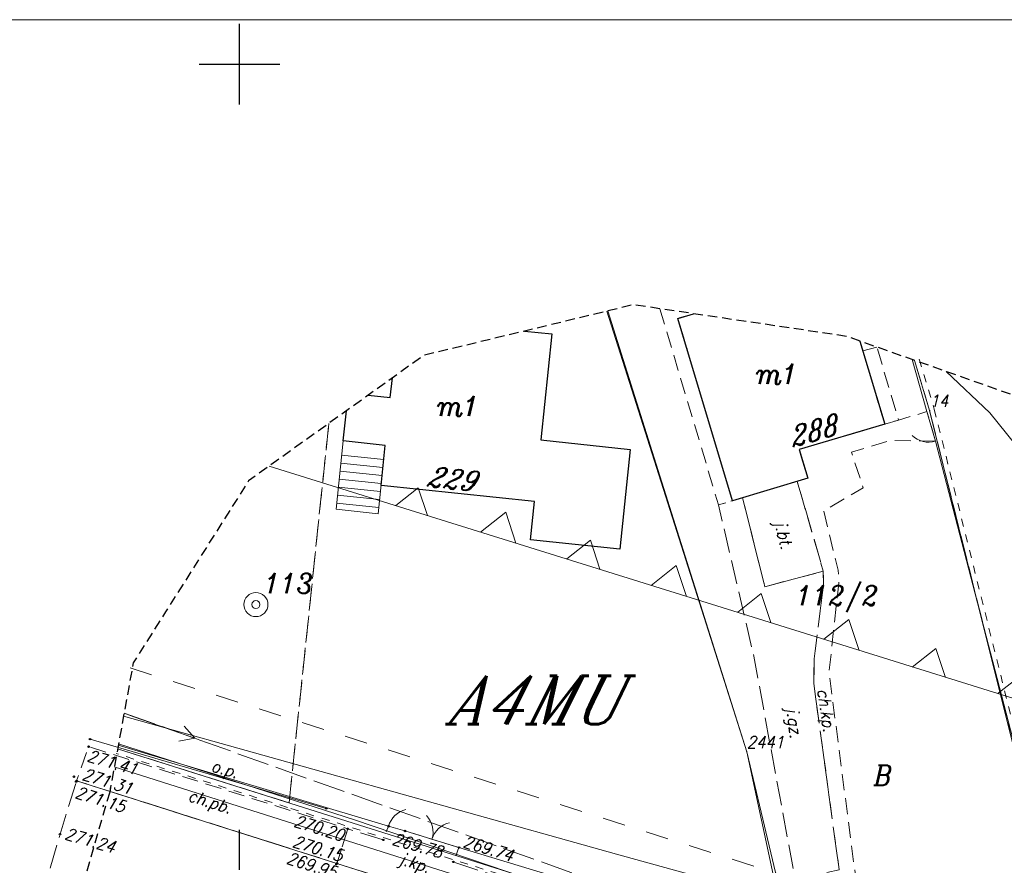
# Model space of a CAD drawing. Header units: metres. Extents: x 7435600 to 7436400, y 5537603 to 5538250.
# Tile 7 of 43: x 7435786 to 7435847, y 5538000 to 5538053. Entities that reach past the tile are written whole.
import ezdxf
from ezdxf.enums import TextEntityAlignment as Align

# ---------------------------------------------------------------- set-up
doc = ezdxf.new("R2010")
doc.units = ezdxf.units.M
doc.header["$MEASUREMENT"] = 0
for name, pattern in [('0.5_0.5', [1, 0.5, -0.5]), ('1.4_1.4', [2.8, 1.4, -1.4]), ('1.5_0.5', [2, 1.5, -0.5]), ('2', [0.9, 0.6, -0.3]), ('218-500', [1, 0.5, -0.5]), ('219-500', [0]), ('3117-500', [0]), ('ktok02-500', [0]), ('ktok04-500', [0]), ('mz1.0_0.5', [1.5, 1, -0.5]), ('mz2.0_0.5', [2.5, 2, -0.5])]:
    doc.linetypes.add(name, pattern=pattern)
doc.layers.get('0').update_dxf_attribs({"color": 2, "linetype": 'CONTINUOUS', "lineweight": 5})
doc.layers.add('!ramka', color=2, linetype='CONTINUOUS', lineweight=0)
for name, color, linetype in [('140-Punkty robocze', 7, 'CONTINUOUS'), ('203-Punkt załamania granicy działki nie stabilizowany', 7, 'CONTINUOUS'), ('203-Punkt załamania granicy działki nie stabilizowany-Atr103', 7, 'CONTINUOUS'), ('203-Punkt załamania granicy działki nie stabilizowany-Atr104', 7, 'CONTINUOUS'), ('210-Oznaczenie użytku', 7, 'CONTINUOUS'), ('211-Nr działki', 7, 'CONTINUOUS'), ('217-Granica konturu klasyfikcyjnego', 7, 'CONTINUOUS'), ('218-Granica użytku', 7, 'CONTINUOUS'), ('218-Granica użytku po granicy działki', 7, 'CONTINUOUS'), ('219-Linia granicy', 7, 'CONTINUOUS'), ('238-Punkt adresowy budynku', 7, 'CONTINUOUS'), ('312-Budynek (powierzchnia)', 7, 'CONTINUOUS'), ('312-Numer ewidencyjny budynku-Atr124', 7, 'CONTINUOUS'), ('352-schody (powierzchnia)', 7, 'CONTINUOUS'), ('403-Punkt określonej wysokości', 7, 'CONTINUOUS'), ('995-Tekst dodatkowy duży', 7, 'CONTINUOUS'), ('brama (linia)', 7, 'CONTINUOUS'), ('brama (linia) - symbol', 7, 'CONTINUOUS'), ('chodnik (powierzchnia)', 7, 'CONTINUOUS'), ('chodnik (powierzchnia)-Atr17', 7, 'CONTINUOUS'), ('furtka (linia)', 7, 'CONTINUOUS'), ('furtka (linia) - symbol', 7, 'CONTINUOUS'), ('inny obiekt przyrodniczy (linia)', 7, 'CONTINUOUS'), ('inny obiekt przyrodniczy (linia)-Atr17', 7, 'CONTINUOUS'), ('jezdnia (powierzchnia)', 7, 'CONTINUOUS'), ('jezdnia (powierzchnia)-Atr17', 7, 'CONTINUOUS'), ('krawężnik (linia)', 7, 'CONTINUOUS'), ('Miejsce błędu lub ostrzeżenia po kontroli', 7, 'CONTINUOUS'), ('Nieprzekraczalna linia zabudowy', 7, 'CONTINUOUS'), ('ogrodzenie trwałe (linia)', 7, 'CONTINUOUS'), ('przewód elektroenergetyczny niskiego napięcia (linia) - symbol', 7, 'CONTINUOUS'), ('przewód kanalizacyjny (linia)', 7, 'CONTINUOUS'), ('przewód telekomunikacyjny (linia)', 7, 'CONTINUOUS'), ('przewód telekomunikacyjny - projektowany lub w budowie (linia) - ob. projektowany', 7, 'CONTINUOUS'), ('przewód wodociągowy (linia)', 7, 'CONTINUOUS'), ('punkt wysokościowy sztuczny', 7, 'CONTINUOUS'), ('punkt wysokościowy sztuczny-Atr2', 7, 'CONTINUOUS'), ('studnia (punkt)', 7, 'CONTINUOUS'), ('Wstawianie ramki sekcyjnej z opisem', 7, 'CONTINUOUS'), ('Zakres', 7, 'CONTINUOUS')]:
    doc.layers.add(name, color=color, linetype=linetype)
doc.styles.get("Standard").update_dxf_attribs({"font": 'italic_1250.shx', "width": 0.75})
doc.linetypes.add('902-500', pattern='A,3.75,0,[1,ksztalty.shx,S=0.5,R=0,X=0,Y=0],3.75', length=7.5)

# ---------------------------------------------------------------- blocks, each defined once
blk = doc.blocks.new('203')
at = {"linetype": 'Continuous', "lineweight": 0}
h = blk.add_hatch(color=0, dxfattribs=at)
edge = h.paths.add_edge_path()
edge.add_arc((0, 0), 0.045, 0, 360)
blk = doc.blocks.new('US13')
at = {"color": 0, "linetype": 'Continuous', "lineweight": 13}
for radius in [0.75, 0.25]:
    blk.add_circle((0, 0), radius, dxfattribs=at)
blk = doc.blocks.new('OK02')
at = {"color": 0, "linetype": 'Continuous', "lineweight": 0}
for centre, start, end in [((-1.5, 0), 0, 60), ((1.5, 0), 120, 180)]:
    blk.add_arc(centre, 1.5, start, end, dxfattribs=at)
blk = doc.blocks.new('OK04')
at = {"color": 0, "linetype": 'Continuous', "lineweight": 0}
blk.add_arc((1.5, 0.001), 1.5, 120, 180, dxfattribs=at)
blk = doc.blocks.new('PE04')
at = {"color": 0, "linetype": 'Continuous', "lineweight": 13}
for p, q in [((0.65, 0), (0, 0)), ((0.65, 0), (1.65, 0)), ((1.65, 0), (2.65, 0)), ((2.65, 0), (3.65, 0)), ((3.65, 0), (4.65, 0)), ((4.65, 0), (3.784, 0.5)), ((4.65, 0), (3.784, -0.5)), ((4.65, 0), (5, 0))]:
    blk.add_line(p, q, dxfattribs=at)
blk = doc.blocks.new('PW02')
at = {"linetype": 'Continuous', "lineweight": 13}
h = blk.add_hatch(color=0, dxfattribs=at)
edge = h.paths.add_edge_path()
edge.add_arc((0, 0), 0.045, 0, 360)
blk = doc.blocks.new('RAMKA500K')
at = {"color": 0}
for p, q in [((200, 47.5), (200, 52.5)), ((197.5, 50), (202.5, 50)), ((200, 0), (200, 2.5))]:
    blk.add_line(p, q, dxfattribs=at)
blk = doc.blocks.new('PIKIETA')
at = {"color": 0}
blk.add_circle((0, 0), 0.045, dxfattribs=at)
blk = doc.blocks.new('801')
at = {"linetype": 'Continuous', "lineweight": 13}
h = blk.add_hatch(color=0, dxfattribs=at)
edge = h.paths.add_edge_path()
edge.add_arc((0, 0), 0.045, 0, 360)

msp = doc.modelspace()

# ---------------------------------------------------------------- linework, layer by layer
at = {"layer": '!ramka', "color": 251, "linetype": 'Continuous', "lineweight": 13}
msp.add_3dface([(7435692.445, 5538052.761), (7436192.445, 5538052.761), (7436192.445, 5537747.761), (7435692.445, 5537747.761)], dxfattribs=at)
at = {"layer": '217-Granica konturu klasyfikcyjnego', "color": 3, "linetype": '1.5_0.5', "lineweight": 13, "flags": 128}
for points in [[(7435841.885, 5538031.62), (7435842.82, 5538028.51)], [(7435842.82, 5538028.51), (7435848.07, 5538007.48)], [(7435803.08, 5538004.17), (7435805.547, 5538027.712)], [(7435792.44, 5538007.52), (7435803.08, 5538004.17)]]:
    msp.add_lwpolyline(points, dxfattribs=at)
at = {"layer": '218-Granica użytku', "color": 3, "linetype": '218-500', "lineweight": 13, "flags": 128}
for points in [[(7435803.08, 5538004.17), (7435805.547, 5538027.712)], [(7435805.547, 5538027.712), (7435803.08, 5538004.17)]]:
    msp.add_lwpolyline(points, dxfattribs=at)
at = {"layer": '218-Granica użytku po granicy działki', "color": 3, "linetype": '0.5_0.5', "lineweight": 13}
for p, q in [((7435842.172, 5538031.706), (7435842.172, 5538031.706)), ((7435842.172, 5538031.706), (7435842.172, 5538031.706)), ((7435842.172, 5538031.706), (7435843.107, 5538028.596)), ((7435843.107, 5538028.596), (7435843.107, 5538028.596)), ((7435843.107, 5538028.596), (7435843.107, 5538028.596)), ((7435843.111, 5538028.583), (7435843.111, 5538028.583)), ((7435843.111, 5538028.583), (7435843.111, 5538028.583)), ((7435843.111, 5538028.583), (7435848.361, 5538007.553)), ((7435802.99, 5538003.884), (7435792.35, 5538007.234)), ((7435792.35, 5538007.234), (7435792.35, 5538007.234)), ((7435792.35, 5538007.234), (7435792.35, 5538007.234)), ((7435834.19, 5537994.044), (7435802.99, 5538003.884)), ((7435802.99, 5538003.884), (7435802.99, 5538003.884)), ((7435802.99, 5538003.884), (7435802.99, 5538003.884)), ((7435802.99, 5538003.884), (7435802.99, 5538003.884)), ((7435802.99, 5538003.884), (7435802.99, 5538003.884))]:
    msp.add_line(p, q, dxfattribs=at)
at = {"layer": '219-Linia granicy', "color": 3, "linetype": '219-500', "lineweight": 13, "flags": 128}
for points in [[(7435831.48, 5538007.33), (7435822.785, 5538034.67)], [(7435842.82, 5538028.51), (7435841.885, 5538031.62)], [(7435848.07, 5538007.48), (7435842.82, 5538028.51)], [(7435792.439, 5538007.516), (7435834.28, 5537994.33)], [(7435831.48, 5538007.33), (7435834.28, 5537994.33)]]:
    msp.add_lwpolyline(points, dxfattribs=at)
at = {"layer": '312-Budynek (powierzchnia)', "color": 251, "linetype": 'Continuous', "lineweight": 25, "flags": 128}
for points in [[(7435827.2, 5538034.23), (7435828.168, 5538034.518)], [(7435830.58, 5538022.91), (7435827.2, 5538034.23)], [(7435817.688, 5538033.439), (7435819.39, 5538033.26)], [(7435819.39, 5538033.26), (7435818.7, 5538026.69)], [(7435838.494, 5538032.819), (7435840.03, 5538027.66)], [(7435809.36, 5538029.31), (7435809.489, 5538030.533)], [(7435807.979, 5538029.453), (7435809.36, 5538029.31)], [(7435806.44, 5538026.62), (7435806.636, 5538028.492)], [(7435840.03, 5538027.66), (7435834.72, 5538026.09)], [(7435809.05, 5538026.35), (7435806.44, 5538026.62)], [(7435818.7, 5538026.69), (7435824.24, 5538026.1)], [(7435808.79, 5538023.86), (7435809.05, 5538026.35)], [(7435824.24, 5538026.1), (7435823.59, 5538019.9)], [(7435834.72, 5538026.09), (7435835.26, 5538024.31)], [(7435835.26, 5538024.31), (7435830.58, 5538022.91)], [(7435818.31, 5538022.86), (7435808.79, 5538023.86)], [(7435818.05, 5538020.48), (7435818.31, 5538022.86)], [(7435823.59, 5538019.9), (7435818.05, 5538020.48)]]:
    msp.add_lwpolyline(points, dxfattribs=at)
at = {"layer": '352-schody (powierzchnia)', "color": 251, "linetype": 'Continuous', "lineweight": 13}
for p, q in [((7435806, 5538022.38), (7435806.44, 5538026.62)), ((7435806.44, 5538026.62), (7435809.05, 5538026.35)), ((7435809.05, 5538026.35), (7435808.61, 5538022.11)), ((7435806.34, 5538025.75), (7435808.96, 5538025.48)), ((7435806.24, 5538024.75), (7435808.85, 5538024.48)), ((7435806.29, 5538025.25), (7435808.9, 5538024.98)), ((7435806.18, 5538024.25), (7435808.8, 5538023.99)), ((7435806.13, 5538023.76), (7435808.75, 5538023.49)), ((7435806.08, 5538023.26), (7435808.69, 5538022.99)), ((7435808.61, 5538022.11), (7435806, 5538022.38)), ((7435806.03, 5538022.76), (7435808.65, 5538022.49))]:
    msp.add_line(p, q, dxfattribs=at)
at = {"layer": 'brama (linia)', "color": 251, "linetype": 'ktok02-500', "lineweight": 13, "flags": 128}
msp.add_lwpolyline([(7435810.27, 5538002.42), (7435813.62, 5538001.4)], dxfattribs=at)
at = {"layer": 'chodnik (powierzchnia)', "color": 251, "linetype": 'mz1.0_0.5', "lineweight": 13, "flags": 128}
for points in [[(7435826.084, 5538034.826), (7435829.72, 5538022.65), (7435830.58, 5538022.91), (7435827.2, 5538034.23), (7435828.168, 5538034.518)], [(7435838.494, 5538032.819), (7435840.03, 5538027.66)], [(7435840.03, 5538027.66), (7435840.89, 5538027.92), (7435839.545, 5538032.448)]]:
    msp.add_lwpolyline(points, dxfattribs=at)
for points in [[(7435843.19, 5538026.61), (7435842.65, 5538028.44), (7435840.89, 5538027.92), (7435840.03, 5538027.66), (7435834.72, 5538026.09), (7435835.26, 5538024.31), (7435834.61, 5538024.11), (7435836.22, 5538018.54), (7435836.23, 5538017.68), (7435835.66, 5538013.09), (7435835.63, 5538011.58), (7435837.21, 5538000), (7435837.78, 5537994.18), (7435838.91, 5537993.79), (7435838.15, 5538000.16), (7435836.58, 5538012.25), (7435837.16, 5538017.61), (7435837.2, 5538018.07), (7435837.14, 5538018.61), (7435836.24, 5538022.28), (7435838.7, 5538023.71), (7435837.97, 5538025.92), (7435840.34, 5538026.65)], [(7435806.05, 5538000.41), (7435806.72, 5538002.56), (7435790.64, 5538007.65), (7435789.9, 5538005.53)]]:
    msp.add_lwpolyline(points, close=True, dxfattribs=at)
at = {"layer": 'furtka (linia)', "color": 251, "linetype": 'ktok04-500', "lineweight": 13, "flags": 128}
for points in [[(7435843.19, 5538026.61), (7435842.65, 5538028.44)], [(7435809.25, 5538002.71), (7435810.27, 5538002.42)]]:
    msp.add_lwpolyline(points, dxfattribs=at)
at = {"layer": 'inny obiekt przyrodniczy (linia)', "color": 251, "linetype": 'Continuous', "lineweight": 13, "flags": 128}
msp.add_lwpolyline([(7435805.39, 5538003.82), (7435790.73, 5538008.12)], dxfattribs=at)
at = {"layer": 'jezdnia (powierzchnia)', "color": 251, "linetype": '1.5_0.5', "lineweight": 13, "flags": 128}
for points in [[(7435831.21, 5538023.1), (7435832.6, 5538017.58), (7435836.22, 5538018.54), (7435834.61, 5538024.11)], [(7435834.47, 5537999.46), (7435837.21, 5538000), (7435835.63, 5538011.58), (7435835.66, 5538013.09), (7435836.23, 5538017.68), (7435836.22, 5538018.54), (7435832.6, 5538017.58), (7435831.21, 5538023.1), (7435830.58, 5538022.91), (7435829.72, 5538022.65), (7435831.91, 5538013.26)], [(7435787.98, 5537999.13), (7435812.53, 5537991.36), (7435837.49, 5537983.4), (7435851.56, 5537978.92), (7435872.9, 5537972.2), (7435884.62, 5537968.52), (7435893.22, 5537965.82), (7435917.63, 5537958.09), (7435931.26, 5537953.8), (7435946.49, 5537948.88), (7435956.04, 5537945.83), (7435981.79, 5537937.53), (7436000.26, 5537931.81), (7436006.5, 5537929.57), (7436018.45, 5537924.52), (7436030.52, 5537919.43), (7436040.91, 5537915.64), (7436044.65, 5537914.31), (7436047.5, 5537913.32), (7436048.48, 5537913.11), (7436051.09, 5537912.8), (7436055.46, 5537912.3), (7436060.57, 5537911.81), (7436062.36, 5537911.5), (7436063.03, 5537911.36), (7436070.16, 5537909.02), (7436075.77, 5537907.07), (7436087.88, 5537902.7), (7436092.65, 5537900.86), (7436104.8, 5537895.98), (7436111.99, 5537892.99), (7436117.36, 5537890.77), (7436120.52, 5537889.46), (7436121.95, 5537888.81), (7436122.58, 5537888.36), (7436123.09, 5537887.94), (7436123.7, 5537887.23), (7436124.27, 5537886.43), (7436124.63, 5537885.44), (7436124.96, 5537883.49), (7436124.82, 5537882.04), (7436132.59, 5537891.94), (7436128.79, 5537893.6), (7436127.56, 5537894.18), (7436120.05, 5537897.35), (7436109.2, 5537901.85), (7436098.73, 5537906.14), (7436090.27, 5537909.41), (7436082.51, 5537912.25), (7436078.14, 5537913.79), (7436065.14, 5537918.22), (7436053.81, 5537921.98), (7436047.55, 5537924.02), (7436039.35, 5537926.69), (7436033.49, 5537928.6), (7436025.95, 5537930.99), (7436016.54, 5537933.92), (7436002.02, 5537938.44), (7435996.37, 5537940.2), (7435994.48, 5537940.74), (7435983.95, 5537944.1), (7435976.31, 5537946.5), (7435971.56, 5537947.96), (7435963.8, 5537950.41), (7435957.25, 5537952.56), (7435948.59, 5537955.3), (7435932.89, 5537960.3), (7435919.95, 5537964.35), (7435895.13, 5537972.13), (7435875.07, 5537978.57), (7435853.94, 5537985.24), (7435845.26, 5537987.99), (7435839.58, 5537989.79), (7435830.87, 5537992.55), (7435814.74, 5537997.65), (7435806.05, 5538000.41), (7435789.9, 5538005.53), (7435788.87, 5538002.22)], [(7435806.05, 5538000.41), (7435814.74, 5537997.65), (7435815.39, 5537999.8), (7435813.27, 5538000.5), (7435813.62, 5538001.4), (7435810.27, 5538002.42), (7435809.25, 5538002.71), (7435808.92, 5538001.87), (7435806.72, 5538002.56)]]:
    msp.add_lwpolyline(points, close=True, dxfattribs=at)
at = {"layer": 'krawężnik (linia)', "color": 251, "linetype": 'Continuous', "lineweight": 13, "flags": 128}
for points in [[(7436002.02, 5537938.44), (7435996.37, 5537940.2), (7435994.48, 5537940.74), (7435983.95, 5537944.1), (7435976.31, 5537946.5), (7435971.56, 5537947.96), (7435963.8, 5537950.41), (7435957.25, 5537952.56), (7435948.59, 5537955.3), (7435932.89, 5537960.3), (7435919.95, 5537964.35), (7435895.13, 5537972.13), (7435875.07, 5537978.57), (7435853.94, 5537985.24), (7435845.26, 5537987.99), (7435839.58, 5537989.79), (7435830.87, 5537992.55), (7435814.74, 5537997.65), (7435806.05, 5538000.41), (7435789.9, 5538005.53)], [(7435971.56, 5537947.96), (7435963.8, 5537950.41), (7435957.25, 5537952.56), (7435948.59, 5537955.3), (7435932.89, 5537960.3), (7435919.95, 5537964.35), (7435895.13, 5537972.13), (7435875.07, 5537978.57), (7435853.94, 5537985.24), (7435845.26, 5537987.99), (7435839.58, 5537989.79), (7435830.87, 5537992.55), (7435814.74, 5537997.65), (7435806.05, 5538000.41), (7435789.9, 5538005.53)]]:
    msp.add_lwpolyline(points, dxfattribs=at)
at = {"layer": 'Miejsce błędu lub ostrzeżenia po kontroli', "color": 214, "linetype": '1.4_1.4', "lineweight": 13, "flags": 128}
msp.add_lwpolyline([(7435793.22, 5538012.54), (7435864.71, 5537989.81), (7435897.31, 5538015.13)], dxfattribs=at)
at = {"layer": 'Nieprzekraczalna linia zabudowy', "color": 251, "linetype": '3117-500', "lineweight": 13, "flags": 128}
for points in [[(7435879.07, 5538000.96), (7435801.85, 5538025.06)], [(7435879.07, 5538000.96), (7435801.85, 5538025.06)], [(7435879.07, 5538000.96), (7435801.85, 5538025.06)], [(7435811.657, 5538021.999), (7435811.096, 5538023.703), (7435809.711, 5538022.607)], [(7435817.156, 5538020.283), (7435816.522, 5538022.207), (7435814.958, 5538020.969)], [(7435822.366, 5538018.657), (7435821.774, 5538020.456), (7435820.311, 5538019.298)], [(7435827.732, 5538016.972), (7435827.098, 5538018.895), (7435825.534, 5538017.657)], [(7435832.967, 5538015.353), (7435832.374, 5538017.152), (7435830.912, 5538015.994)], [(7435838.45, 5538013.627), (7435837.816, 5538015.551), (7435836.252, 5538014.313)], [(7435843.794, 5538011.944), (7435843.202, 5538013.743), (7435841.739, 5538012.585)], [(7435849.276, 5538010.278), (7435848.643, 5538012.202), (7435847.079, 5538010.964)]]:
    msp.add_lwpolyline(points, dxfattribs=at)
at = {"layer": 'ogrodzenie trwałe (linia)', "color": 251, "linetype": '902-500', "lineweight": 13, "flags": 128}
for points in [[(7435822.85, 5538034.686), (7435831.48, 5538007.33), (7435834.24, 5537995.67), (7435834.27, 5537995.13), (7435813.62, 5538001.4)], [(7435841.734, 5538031.674), (7435842.65, 5538028.44)], [(7435843.19, 5538026.61), (7435848.1, 5538007.67), (7435848.18, 5538001.76), (7435848.16, 5537990.7), (7435838.91, 5537993.79), (7435837.78, 5537994.18)], [(7435809.25, 5538002.71), (7435792.482, 5538007.752)]]:
    msp.add_lwpolyline(points, dxfattribs=at)
at = {"layer": 'przewód kanalizacyjny (linia)', "color": 34, "linetype": 'Continuous', "lineweight": 13, "flags": 128}
msp.add_lwpolyline([(7435878.58, 5537988.66), (7435876.03, 5537988.31), (7435868.28, 5537984.99), (7435861.58, 5537984.86), (7435825.48, 5537995.85), (7435792.235, 5538006.395)], dxfattribs=at)
at = {"layer": 'przewód telekomunikacyjny (linia)', "color": 30, "linetype": 'Continuous', "lineweight": 13, "flags": 128}
for points in [[(7435792.809, 5538009.551), (7435823.4, 5538000.98), (7435844.9, 5537995.05), (7435859.43, 5537991.36), (7435877.61, 5537986.68), (7435905.58, 5537977.85), (7435931.13, 5537968.62), (7435943.75, 5537963.85)], [(7435792.497, 5538007.835), (7435807.14, 5538003.12), (7435822.56, 5537997.87), (7435839.31, 5537991.93), (7435853.13, 5537987.32), (7435867.39, 5537983.93), (7435875.26, 5537981.09), (7435883.45, 5537977.54), (7435893.32, 5537974.89), (7435908.33, 5537969.73), (7435932.08, 5537961.56), (7435943.53, 5537958.19), (7435981.13, 5537946.12)]]:
    msp.add_lwpolyline(points, dxfattribs=at)
at = {"layer": 'przewód telekomunikacyjny - projektowany lub w budowie (linia) - ob. projektowany', "color": 30, "linetype": 'mz2.0_0.5', "lineweight": 13, "flags": 128}
msp.add_lwpolyline([(7435792.843, 5538009.737), (7435824.83, 5537998.33), (7435855.01, 5537989.2), (7435890.63, 5537977.66), (7435960.78, 5537956.17), (7435995.22, 5537944.87), (7436035.99, 5537931.9), (7436029.28, 5537911.61)], dxfattribs=at)
at = {"layer": 'przewód wodociągowy (linia)', "color": 5, "linetype": 'Continuous', "lineweight": 13, "flags": 128}
for points in [[(7435839.545, 5538032.447), (7435838.68, 5538032.21)], [(7435843.838, 5538030.93), (7435846.56, 5538028.36), (7435851.38, 5538022.38), (7435855.65, 5538023.7), (7435857.78, 5538024.36), (7435857.685, 5538026.208)]]:
    msp.add_lwpolyline(points, dxfattribs=at)
at = {"layer": 'Zakres', "color": 5, "linetype": '2', "lineweight": 30, "flags": 128}
msp.add_lwpolyline([(7435791.95, 5538004.83), (7435788.55, 5537993.08), (7435787.96, 5537986.53), (7435787.35, 5537979.77), (7435791.23, 5537966.98), (7435799.62, 5537956.58), (7435811.29, 5537950.08), (7435839.35, 5537940.91), (7435847.93, 5537935.74), (7435857.59, 5537931.73), (7435868.01, 5537930.77), (7435873.84, 5537931.1), (7435927.63, 5537913.78), (7435934.32, 5537910.49), (7435948.84, 5537901.62), (7435957.74, 5537897.76), (7436015.82, 5537881.67), (7436056.09, 5537869.29), (7436058.12, 5537868.73), (7436082.82, 5537862.73), (7436097.96, 5537862.42), (7436111.81, 5537868.54), (7436121.78, 5537879.94), (7436129.89, 5537894.76), (7436134.11, 5537909.18), (7436131.89, 5537924.04), (7436123.64, 5537936.6), (7436110.88, 5537944.55), (7436055.14, 5537964.31), (7436052.48, 5537965.13), (7436027.84, 5537971.72), (7435999.56, 5537979.44), (7435995.34, 5537981.24), (7435974.61, 5537991.35), (7435974.21, 5537991.54), (7435952.34, 5538001.86), (7435940.13, 5538005.1), (7435927.06, 5538006.13), (7435886.07, 5538018.53), (7435885.05, 5538018.82), (7435855.64, 5538026.76), (7435837.67, 5538033.11), (7435824.44, 5538035.07), (7435811.44, 5538031.93), (7435800.57, 5538024.15), (7435795.41, 5538016.01), (7435793.41, 5538012.85)], close=True, dxfattribs=at)

# ---------------------------------------------------------------- block references
at = {"layer": '140-Punkty robocze', "color": 1, "linetype": 'Continuous', "lineweight": 13}
for p in [(7435790.64, 5538007.65), (7435790.73, 5538008.12), (7435789.73, 5538005.79), (7435789.87, 5538005.49), (7435789.9, 5538005.53), (7435805.39, 5538003.82), (7435809.25, 5538002.71), (7435788.87, 5538002.22), (7435806.72, 5538002.56), (7435810.27, 5538002.42), (7435808.92, 5538001.87), (7435813.62, 5538001.4), (7435806.02, 5538000.36), (7435806.05, 5538000.41), (7435813.27, 5538000.5)]:
    msp.add_blockref('PIKIETA', p, dxfattribs=at)
at = {"layer": '203-Punkt załamania granicy działki nie stabilizowany', "color": 3, "linetype": 'Continuous', "lineweight": 13}
for p in [(7435842.82, 5538028.51), (7435831.48, 5538007.33)]:
    msp.add_blockref('203', p, dxfattribs=at)
at = {"layer": '403-Punkt określonej wysokości', "color": 251, "linetype": 'Continuous', "lineweight": 13}
for p in [(7435790.64, 5538007.65), (7435790.73, 5538008.12), (7435789.73, 5538005.79), (7435789.87, 5538005.49), (7435789.9, 5538005.53), (7435805.39, 5538003.82), (7435809.25, 5538002.71), (7435788.87, 5538002.22), (7435806.72, 5538002.56), (7435810.27, 5538002.42), (7435808.92, 5538001.87), (7435813.62, 5538001.4), (7435806.02, 5538000.36), (7435806.05, 5538000.41), (7435813.27, 5538000.5)]:
    msp.add_blockref('801', p, dxfattribs=at)
at = {"layer": 'brama (linia) - symbol', "color": 251, "linetype": 'Continuous', "lineweight": 13, "rotation": 343.066}
msp.add_blockref('OK02', (7435811.945, 5538001.91), dxfattribs=at)
at = {"layer": 'furtka (linia) - symbol', "color": 251, "linetype": 'Continuous', "lineweight": 13}
for p, rotation in [((7435843.19, 5538026.61), 106.44), ((7435809.25, 5538002.71), 344.129)]:
    msp.add_blockref('OK04', p, dxfattribs=dict(at, rotation=rotation))
at = {"layer": 'przewód elektroenergetyczny niskiego napięcia (linia) - symbol', "color": 1, "linetype": 'Continuous', "lineweight": 13, "rotation": 340.426}
msp.add_blockref('PE04', (7435792.842, 5538009.729), dxfattribs=at)
at = {"layer": 'punkt wysokościowy sztuczny', "color": 251, "linetype": 'Continuous', "lineweight": 13}
for p in [(7435790.64, 5538007.65), (7435789.87, 5538005.49), (7435789.9, 5538005.53), (7435809.25, 5538002.71), (7435788.87, 5538002.22), (7435806.72, 5538002.56), (7435813.62, 5538001.4), (7435806.02, 5538000.36), (7435806.05, 5538000.41)]:
    msp.add_blockref('PW02', p, dxfattribs=at)
at = {"layer": 'studnia (punkt)', "color": 251, "linetype": 'Continuous', "lineweight": 13, "rotation": 359.986}
msp.add_blockref('US13', (7435801.02, 5538016.47), dxfattribs=at)
at = {"layer": 'Wstawianie ramki sekcyjnej z opisem', "color": 251, "linetype": 'Continuous', "lineweight": 13}
msp.add_blockref('RAMKA500K', (7435600, 5538000), dxfattribs=at)

# ---------------------------------------------------------------- texts
at = {"layer": '203-Punkt załamania granicy działki nie stabilizowany-Atr103', "color": 251, "lineweight": 13, "width": 0.9}
msp.add_text('14', height=0.75, dxfattribs=at).set_placement((7435842.82, 5538028.51), align=Align.BOTTOM_LEFT)
msp.add_text('14', height=0.75, dxfattribs=at).set_placement((7435842.82, 5538028.51), align=Align.BOTTOM_LEFT)
at = {"layer": '203-Punkt załamania granicy działki nie stabilizowany-Atr104', "color": 251, "lineweight": 13, "width": 0.9}
msp.add_text('2441', height=0.75, dxfattribs=at).set_placement((7435831.48, 5538007.33), align=Align.BOTTOM_LEFT)
at = {"layer": '210-Oznaczenie użytku', "color": 3, "linetype": 'Continuous', "lineweight": 13, "width": 0.9}
msp.add_text('B', height=1.25, dxfattribs=at).set_placement((7435839.36, 5538005.25))
at = {"layer": '211-Nr działki', "color": 3, "linetype": 'Continuous', "lineweight": 13, "width": 0.9}
for s, p in [('113', (7435801.53, 5538017.16)), ('112/2', (7435834.53, 5538016.41))]:
    msp.add_text(s, height=1.25, dxfattribs=at).set_placement(p)
at = {"layer": '238-Punkt adresowy budynku', "color": 251, "linetype": 'Continuous', "lineweight": 13, "oblique": 15, "width": 0.9}
for s, rotation, p in [('288', 16.518, (7435835.77, 5538026.65)), ('229', 353.939, (7435813.11, 5538023.65))]:
    msp.add_text(s, height=1.25, rotation=rotation, dxfattribs=at).set_placement(p, align=Align.CENTER)
at = {"layer": '312-Numer ewidencyjny budynku-Atr124', "color": 251, "lineweight": 13, "width": 0.9}
for p in [(7435833.35, 5538030.78), (7435813.57, 5538028.78)]:
    msp.add_text('m1', height=1.25, dxfattribs=at).set_placement(p, align=Align.MIDDLE_CENTER)
at = {"layer": '995-Tekst dodatkowy duży', "color": 214, "linetype": 'Continuous', "lineweight": 13, "oblique": 15, "width": 0.9}
msp.add_text('A4MU', height=3, dxfattribs=at).set_placement((7435813.01, 5538009.04))
at = {"layer": 'chodnik (powierzchnia)-Atr17', "color": 251, "lineweight": 13, "width": 0.9}
for s, rotation, p in [('ch.kp.', 278.664, (7435835.84, 5538011.18)), ('ch.pb.', -17.59, (7435796.75, 5538004.31))]:
    msp.add_text(s, height=0.75, rotation=rotation, dxfattribs=at).set_placement(p)
at = {"layer": 'inny obiekt przyrodniczy (linia)-Atr17', "color": 251, "lineweight": 13, "width": 0.9}
msp.add_text('o.p.', height=0.75, rotation=343.653, dxfattribs=at).set_placement((7435798.19, 5538006.15))
at = {"layer": 'jezdnia (powierzchnia)-Atr17', "color": 251, "lineweight": 13, "width": 0.9}
for s, rotation, p in [('j.bt.', 284.134, (7435833.19, 5538021.55)), ('j.gz.', 277.326, (7435833.93, 5538010.03)), ('j.kp.', -17.62, (7435809.86, 5538000.38))]:
    msp.add_text(s, height=0.75, rotation=rotation, dxfattribs=at).set_placement(p)
at = {"layer": 'punkt wysokościowy sztuczny-Atr2', "color": 251, "lineweight": 9, "width": 0.9}
for s, rotation, p in [('271.41', 343.653, (7435790.49, 5538006.77)), ('271.31', 342.41, (7435790.19, 5538005.63)), ('271.15', 342.41, (7435789.74, 5538004.5)), ('270.20', -17.565, (7435803.32, 5538002.73)), ('271.24', 343.653, (7435789.1, 5538001.93)), ('270.15', 342.41, (7435803.24, 5538001.46)), ('269.78', 344.129, (7435809.42, 5538001.6)), ('269.74', -16.89, (7435813.81, 5538001.44)), ('269.95', 342.41, (7435802.85, 5538000.43))]:
    msp.add_text(s, height=0.75, rotation=rotation, dxfattribs=at).set_placement(p)

doc.saveas('drawing.dxf')
